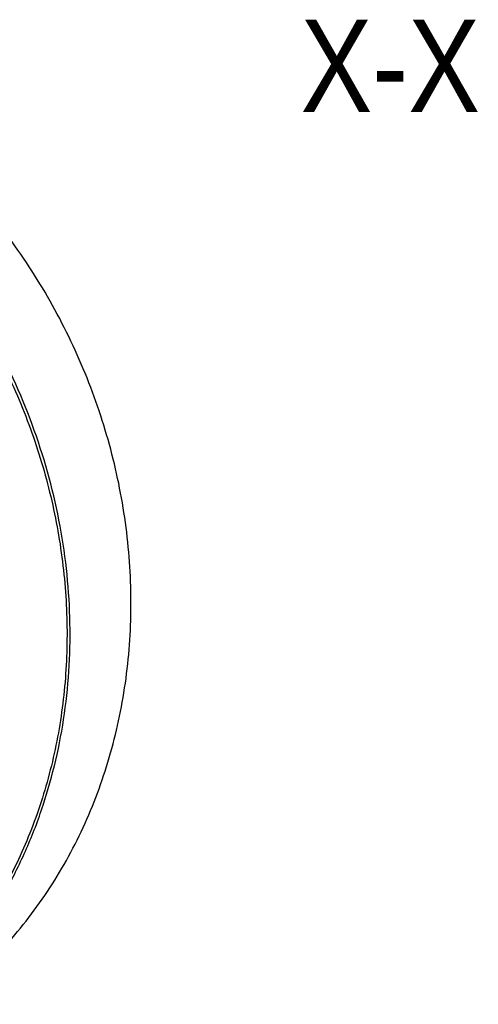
# Model space of a CAD drawing. Header units: millimetres. Extents: x 0 to 420, y 0 to 297.
# Tile 36 of 108: x 86 to 111, y 27 to 80. Entities that reach past the tile are written whole.
import ezdxf
from ezdxf.enums import TextEntityAlignment as Align

# ---------------------------------------------------------------- set-up
doc = ezdxf.new("R2010")
doc.units = ezdxf.units.MM
doc.header["$LTSCALE"] = 23.1
doc.layers.get('0').update_dxf_attribs({"linetype": 'CONTINUOUS'})
doc.layers.add('NOS-TELESO', color=7, linetype='CONTINUOUS')
doc.styles.get("Standard").update_dxf_attribs({"font": 'txt', "width": 0.8})

msp = doc.modelspace()

# ---------------------------------------------------------------- linework, layer by layer
at = {"layer": 'NOS-TELESO', "color": 7, "linetype": 'Continuous'}
for points, knots in [([(78.50593, 25.02644), (79.07639, 25.31408), (80.19491, 25.93738), (81.79138, 27.00873), (83.29908, 28.21131), (84.70984, 29.53862), (86.01629, 30.98372), (87.61549, 33.06424), (89.32005, 35.92776), (90.84031, 39.68126), (91.8147, 43.6877), (92.15407, 47.15417), (92.14239, 49.96838), (91.93925, 52.81538), (91.32679, 56.36668), (90.25621, 59.82286), (89.13632, 62.49955), (87.84607, 65.10305), (85.93019, 68.18772), (83.19097, 71.54597), (80.0682, 74.49094), (76.62793, 76.95979), (74.14584, 78.26606), (72.87669, 78.82122)], [0, 0, 0, 0, 0.02882453, 0.0576937, 0.08665099, 0.11573766, 0.1449917, 0.17444695, 0.23402695, 0.29468834, 0.35649834, 0.41942669, 0.45129408, 0.48338923, 0.54811714, 0.6133907, 0.64615769, 0.6789486, 0.74441141, 0.80950448, 0.87394581, 0.93750052, 1, 1, 1, 1]), ([(75.91637, 73.17248), (76.90897, 72.39887), (78.81253, 70.72231), (81.36412, 67.88287), (83.58909, 64.74931), (85.45032, 61.37379), (86.91732, 57.81184), (87.96581, 54.12217), (88.57833, 50.36555), (88.74449, 46.60385), (88.4611, 42.89915), (87.7323, 39.31268), (86.56948, 35.90397), (84.99118, 32.72985), (83.02299, 29.84365), (80.69696, 27.29403), (78.05254, 25.12482), (76.10325, 23.95496), (75.095, 23.44658)], [0, 0, 0, 0, 0.06430637, 0.1292626, 0.19465788, 0.26025675, 0.32581245, 0.39108064, 0.45583293, 0.51987011, 0.58303451, 0.64522094, 0.70638556, 0.76655173, 0.82581168, 0.88432323, 0.94230068, 1, 1, 1, 1]), ([(85.38419, 33.272), (85.78454, 33.99552), (86.52061, 35.49038), (87.41633, 37.8382), (88.1031, 40.28594), (88.73584, 43.67133), (88.97242, 48.05151), (88.37415, 53.33921), (86.91727, 58.52201), (84.64855, 63.43415), (81.64198, 67.91813), (79.18938, 70.5471), (77.87181, 71.74414)], [0, 0, 0, 0, 0.05889132, 0.1184612, 0.1787296, 0.23969356, 0.36347534, 0.48948918, 0.61704016, 0.74526289, 0.8732193, 1, 1, 1, 1])]:
    msp.add_open_spline(points, degree=3, knots=knots, dxfattribs=at)

# ---------------------------------------------------------------- texts
at = {"color": 7, "linetype": 'Continuous', "width": 0.873016}
msp.add_text('X-X', height=5, dxfattribs=at).set_placement((111.0608, 75.39824), align=Align.RIGHT)

doc.saveas('drawing.dxf')
